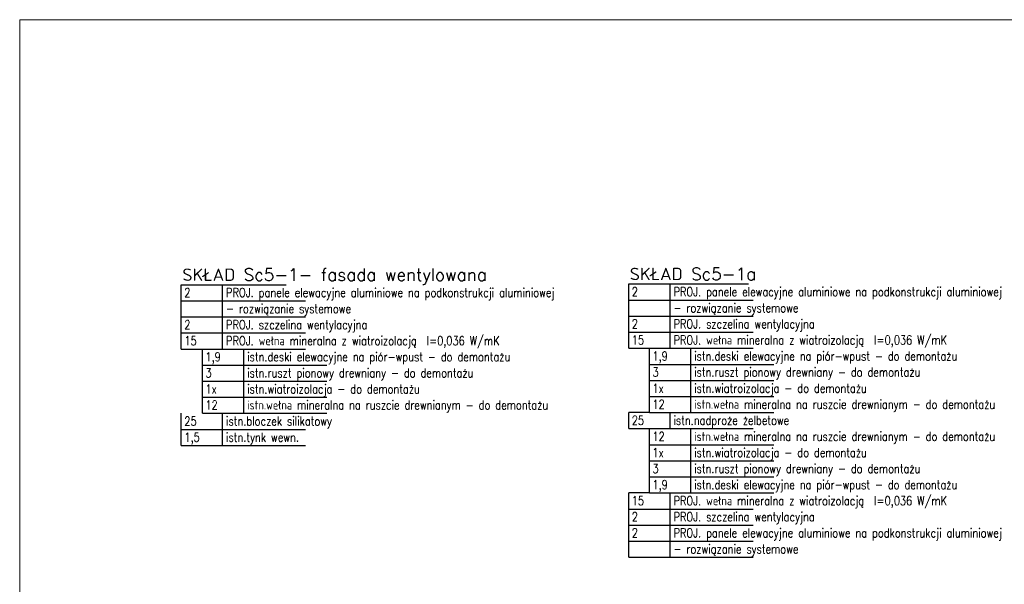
# Model space of a CAD drawing. Header units: inches. Extents: x 27484 to 71626, y -45113 to 39.
# Tile 37 of 256: x 40993 to 43385, y -42655 to -41283. Entities that reach past the tile are written whole.
import ezdxf

# ---------------------------------------------------------------- set-up
doc = ezdxf.new("R2010")
doc.units = ezdxf.units.IN
doc.header["$LTSCALE"] = 50
doc.header["$MEASUREMENT"] = 0
doc.layers.add('A-WID', color=1, linetype='Continuous', lineweight=9)
doc.layers.add('OPISY PROJ.', color=2, linetype='Continuous', lineweight=30)
doc.layers.add('OPISY', color=7, linetype='Continuous')
doc.layers.add('SKLAD', color=2, linetype='Continuous')
doc.styles.get("Standard").update_dxf_attribs({"font": 'romans.shx'})

# ---------------------------------------------------------------- blocks, each defined once
blk = doc.blocks.new('ZEST-WAR')
at = {"layer": 'OPISY'}
for p, q in [((-1.15, -0.447), (-1.15, 0)), ((0, -0.447), (0, 0)), ((-1.15, -0.447), (2.31, -0.447))]:
    blk.add_line(p, q, dxfattribs=at)
at = {"layer": 'OPISY', "width": 0.8}
for tag, p in [('GRUB', (-1.066, -0.342)), ('MAT_WAR', (0.096, -0.342))]:
    blk.add_attdef(tag, p, '', height=0.25, dxfattribs=at)

msp = doc.modelspace()

# ---------------------------------------------------------------- linework, layer by layer
at = {"layer": 'A-WID', "ltscale": 0.1}
msp.add_lwpolyline([(40993.12458, -41283.46188), (45131.49244, -41283.46188), (45131.49244, -44895.14926), (40993.12458, -44895.14926)], close=True, dxfattribs=at)
at = {"layer": 'OPISY'}
for p, q in [((42523.0336, -42237.78154), (42472.74665, -42237.78154)), ((42523.0336, -42432.99563), (42472.74665, -42432.99563))]:
    msp.add_line(p, q, dxfattribs=at)
at = {"layer": 'SKLAD', "color": 5}
for p, q in [((41385.75223, -41927.25936), (41640.11723, -41927.25936)), ((42472.74665, -41925.439), (42763.84427, -41925.439))]:
    msp.add_line(p, q, dxfattribs=at)

# ---------------------------------------------------------------- block references
at = {"layer": 'OPISY', "xscale": 87.25524018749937, "yscale": 87.25524018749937, "zscale": 87.25524018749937}
for p, values in [((41537.43551, -42083.43063), {'GRUB': '1,9', 'MAT_WAR': 'istn.deski elewacyjne na piór-wpust - do demontażu'}), ((42623.4065, -42081.61027), {'GRUB': '1,9', 'MAT_WAR': 'istn.deski elewacyjne na piór-wpust - do demontażu'}), ((41537.43551, -42122.47345), {'GRUB': '3', 'MAT_WAR': 'istn.ruszt pionowy drewniany - do demontażu'}), ((42623.4065, -42120.65309), {'GRUB': '3', 'MAT_WAR': 'istn.ruszt pionowy drewniany - do demontażu'}), ((41537.43551, -42161.51627), {'GRUB': '1x', 'MAT_WAR': 'istn.wiatroizolacja - do demontażu'}), ((42623.4065, -42159.6959), {'GRUB': '1x', 'MAT_WAR': 'istn.wiatroizolacja - do demontażu'}), ((41537.43551, -42200.55909), {'GRUB': '12', 'MAT_WAR': 'istn.wełna mineralna na ruszcie drewnianym - do demontażu'}), ((42623.4065, -42198.73872), {'GRUB': '12', 'MAT_WAR': 'istn.wełna mineralna na ruszcie drewnianym - do demontażu'}), ((41486.12513, -42239.60191), {'GRUB': '25', 'MAT_WAR': 'istn.bloczek silikatowy'}), ((42573.11955, -42237.78154), {'GRUB': '25', 'MAT_WAR': 'istn.nadproże żelbetowe'}), ((41486.12513, -42278.64472), {'GRUB': '1,5', 'MAT_WAR': 'istn.tynk wewn.'}), ((42623.4065, -42276.82436), {'GRUB': '12', 'MAT_WAR': 'istn.wełna mineralna na ruszcie drewnianym - do demontażu'}), ((42623.4065, -42315.86718), {'GRUB': '1x', 'MAT_WAR': 'istn.wiatroizolacja - do demontażu'}), ((42623.4065, -42354.90999), {'GRUB': '3', 'MAT_WAR': 'istn.ruszt pionowy drewniany - do demontażu'}), ((42623.4065, -42393.95281), {'GRUB': '1,9', 'MAT_WAR': 'istn.deski elewacyjne na piór-wpust - do demontażu'})]:
    msp.add_blockref('ZEST-WAR', p, dxfattribs=at).add_auto_attribs(values)
at = {"layer": 'OPISY PROJ.', "xscale": 87.25524018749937, "yscale": 87.25524018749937, "zscale": 87.25524018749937}
for p, values in [((41486.12513, -41927.25936), {'GRUB': '2', 'MAT_WAR': 'PROJ. panele elewacyjne aluminiowe na podkonstrukcji aluminiowej'}), ((42573.11955, -41925.439), {'GRUB': '2', 'MAT_WAR': 'PROJ. panele elewacyjne aluminiowe na podkonstrukcji aluminiowej'}), ((41486.12513, -41966.30218), {'MAT_WAR': '- rozwiązanie systemowe'}), ((42573.11955, -41964.48181), {'MAT_WAR': '- rozwiązanie systemowe'}), ((42573.11955, -42003.52463), {'GRUB': '2', 'MAT_WAR': 'PROJ. szczelina wentylacyjna '}), ((41486.12513, -42005.345), {'GRUB': '2', 'MAT_WAR': 'PROJ. szczelina wentylacyjna '}), ((41486.12513, -42044.38782), {'GRUB': '15', 'MAT_WAR': 'PROJ. wełna mineralna z wiatroizolacją  l=0,036 W/mK'}), ((42573.11955, -42042.56745), {'GRUB': '15', 'MAT_WAR': 'PROJ. wełna mineralna z wiatroizolacją  l=0,036 W/mK'}), ((42573.11955, -42432.99563), {'GRUB': '15', 'MAT_WAR': 'PROJ. wełna mineralna z wiatroizolacją  l=0,036 W/mK'}), ((42573.11955, -42472.03845), {'GRUB': '2', 'MAT_WAR': 'PROJ. szczelina wentylacyjna '}), ((42573.11955, -42511.08127), {'GRUB': '2', 'MAT_WAR': 'PROJ. panele elewacyjne aluminiowe na podkonstrukcji aluminiowej'}), ((42573.11955, -42550.12408), {'MAT_WAR': '- rozwiązanie systemowe'})]:
    msp.add_blockref('ZEST-WAR', p, dxfattribs=at).add_auto_attribs(values)

# ---------------------------------------------------------------- texts
at = {"layer": 'SKLAD', "color": 5}
for s, p in [('SKŁAD Sc5-1- fasada wentylowana', (41388.39048, -41917.8473)), ('SKŁAD Sc5-1a', (42475.3849, -41916.02693))]:
    msp.add_text(s, height=29.9543373, dxfattribs=at).set_placement(p)

doc.saveas('drawing.dxf')
